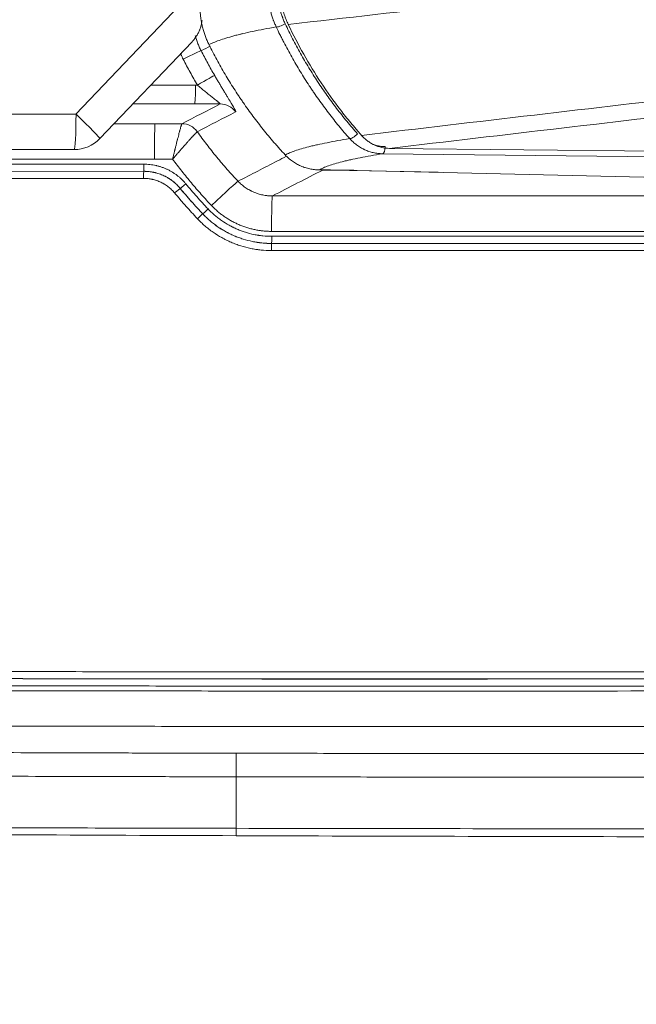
# Model space of a CAD drawing. Header units: millimetres. Extents: x 0 to 594, y 0 to 420.
# Tile 107 of 256: x 209 to 222, y 282 to 302. Entities that reach past the tile are written whole.
import ezdxf

# ---------------------------------------------------------------- set-up
doc = ezdxf.new("R2010")
doc.units = ezdxf.units.MM
doc.layers.add('1', color=7, linetype='Continuous', true_color=0xffffff)
doc.styles.add('Arial', font='txt')
doc.dimstyles.get("Standard").update_dxf_attribs({"dimtxt": 0.18, "dimasz": 0.18, "dimexe": 0.18, "dimexo": 0.0625, "dimgap": 0.09, "dimtad": 0, "dimtih": 1, "dimtoh": 1, "dimdec": 4, "dimzin": 0, "dimdsep": 46, "dimtxsty": 'Standard', "dimcen": 0.09, "dimadec": 0, "dimazin": 0, "dimtfac": 1, "dimtdec": 4, "dimtofl": 0, "dimtmove": 0, "dimatfit": 3, "dimfxl": 0, "dimtolj": 1, "dimtzin": 0, "dimarcsym": 0})

# ---------------------------------------------------------------- blocks, each defined once
blk = doc.blocks.new('_U5')
at = {"layer": '1', "color": 18, "lineweight": 18}
for p, q in [((170.922, 289.963), (170.922, 380.625)), ((338.75, 348.618), (338.75, 380.625)), ((170.922, 378.625), (248.753, 378.625)), ((338.75, 378.625), (260.919, 378.625))]:
    blk.add_line(p, q, dxfattribs=at)
at = {"layer": '1', "color": 18}
for points in [[(170.922, 378.625), (174.422, 379.563), (174.422, 377.687)], [(338.75, 378.625), (335.25, 377.687), (335.25, 379.563)]]:
    blk.add_solid(points, dxfattribs=at)
at = {"layer": '1', "color": 18, "linetype": 'Continuous', "lineweight": 13, "insert": (250.438, 375.989), "char_height": 3.5, "attachment_point": 7, "line_spacing_factor": 1.047437, "style": 'Arial'}
blk.add_mtext('\\fArial|b0|i0;\\W1.0000;3.36', dxfattribs=at)
blk = doc.blocks.new('_U9')
at = {"layer": '1', "color": 18, "lineweight": 18}
for p, q in [((135.924, 328.686), (181.306, 328.686)), ((179.306, 328.686), (179.306, 250.838)), ((170.922, 289.963), (181.306, 289.963)), ((179.306, 250.838), (184.306, 250.838))]:
    blk.add_line(p, q, dxfattribs=at)
at = {"layer": '1', "color": 18}
for points in [[(179.306, 328.686), (180.244, 325.186), (178.368, 325.186)], [(179.306, 289.963), (178.368, 293.463), (180.244, 293.463)]]:
    blk.add_solid(points, dxfattribs=at)
at = {"layer": '1', "color": 18, "linetype": 'Continuous', "lineweight": 13, "char_height": 3.5, "attachment_point": 7, "line_spacing_factor": 1.047437, "style": 'Arial'}
for s, insert in [('\\fArial|b0|i0;\\W1.0000;0.8', (185.991, 248.203)), ('\\fArial|b0|i0;\\W1.0000;FWD LIFT POINTS', (185.991, 241.14))]:
    blk.add_mtext(s, dxfattribs=dict(at, insert=insert))

msp = doc.modelspace()

# ---------------------------------------------------------------- linework, layer by layer
at = {"layer": '1', "color": 155, "linetype": 'Continuous', "lineweight": 13}
for p, q in [((210.4, 300.48), (212.865, 303.071)), ((211.982, 301.096), (212.93, 301.096)), ((212.93, 301.096), (212.968, 301.096)), ((212.91, 300.696), (211.602, 300.696)), ((193.14, 300.48), (210.4, 300.48)), ((211.202, 300.276), (212.075, 300.276)), ((212.075, 300.276), (212.64, 300.277)), ((212.058, 299.527), (191.981, 299.511)), ((212.445, 299.527), (212.058, 299.527)), ((231.847, 299.466), (216.884, 299.643)), ((191.984, 299.406), (211.838, 299.421)), ((215.543, 299.301), (215.693, 299.3)), ((215.621, 299.297), (215.628, 299.3)), ((215.709, 299.297), (215.621, 299.297)), ((215.709, 299.297), (215.716, 299.3)), ((218.063, 299.249), (216.246, 299.29)), ((216.343, 299.29), (216.347, 299.29)), ((216.35, 299.29), (223.934, 299.11)), ((211.831, 299.12), (191.978, 299.105)), ((211.835, 299.271), (191.981, 299.256)), ((191.981, 299.255), (211.834, 299.27)), ((212.605, 298.909), (212.605, 298.908)), ((214.555, 298.749), (224.665, 298.749)), ((213.082, 298.37), (213.082, 298.37)), ((224.648, 297.999), (214.538, 297.999)), ((214.541, 297.894), (224.651, 297.894)), ((214.538, 297.743), (214.538, 297.744)), ((224.648, 297.744), (214.538, 297.744)), ((214.538, 297.743), (224.648, 297.743)), ((224.644, 297.593), (214.535, 297.593)), ((213.791, 286.454), (213.792, 286.953)), ((213.791, 285.363), (213.791, 286.454)), ((213.791, 285.363), (213.79, 285.206))]:
    msp.add_line(p, q, dxfattribs=at)
at = {"layer": '1', "color": 155, "linetype": 'Continuous', "lineweight": 18}
for p, q in [((210.904, 299.963), (212.856, 302.014)), ((213.453, 300.696), (212.91, 300.696)), ((210.903, 299.962), (210.904, 299.963)), ((210.361, 299.73), (193.101, 299.73)), ((217.032, 299.756), (222.918, 299.696)), ((215.542, 299.301), (215.692, 299.3)), ((215.542, 299.301), (215.543, 299.301)), ((215.692, 299.3), (215.693, 299.3)), ((216.347, 299.29), (223.931, 299.11)), ((216.347, 299.29), (216.35, 299.29))]:
    msp.add_line(p, q, dxfattribs=at)
msp.add_arc((210.361, 300.48), 0.75, 270, 316.4328, dxfattribs=at)
at = {"layer": '1', "color": 155, "linetype": 'Continuous', "lineweight": 13}
for centre, major_axis, ratio, start_param, end_param in [((214.769, 302.393), (0.136, 0.064), 0.173808, 3.301843, 5.06403), ((212.69, 301.643), (0.357, 0.181), 0.023706, 0.057268, 1.617486), ((212.989, 301.096), (0.345, 0.202), 0.026453, 0.057184, 1.615986), ((212.909, 301.096), (0, 0.4), 0.052336, 3.167809, 4.712389), ((213.453, 300.296), (-0.183, 0.356), 0.998362, 4.857022, 5.807957), ((210.361, 300.48), (0, 0.75), 0.052336, 3.141593, 4.712389), ((210.361, 300.48), (-0.543, 0.517), 0.036096, 3.141607, 4.674459), ((212.076, 299.527), (-0.001, 0.75), 0.023297, 0.026187, 1.570779), ((212.641, 299.877), (0.183, -0.356), 0.998363, 1.715321, 2.666167), ((216.299, 300.065), (0.112, 0.099), 0.263928, 3.280495, 5.001472), ((216.884, 299.793), (0.002, 0.15), 0.381116, 3.170037, 4.71642), ((211.835, 299.421), (0, 0.15), 0.023297, 3.176509, 4.712371), ((215.36, 299.262), (-1.35, -0.001), 0.026179, 3.996041, 4.450574), ((216.246, 299.44), (-0.003, -0.15), 0.656531, 0.034701, 0.198829), ((211.834, 299.12), (0, -0.15), 0.023297, 3.176509, 4.712371), ((212.489, 298.812), (-0.116, -0.096), 0.014861, 3.176503, 4.730333), ((212.721, 299.005), (0.116, 0.096), 0.014861, 3.176503, 4.730334), ((213.285, 298.546), (-0.545, -0.515), 0.016015, 3.196549, 4.729312), ((214.555, 297.999), (0, -0.75), 0.023297, 3.167773, 4.712389), ((213.191, 298.474), (0.109, 0.103), 0.016015, 3.176504, 4.729312), ((212.973, 298.267), (-0.109, -0.103), 0.016015, 3.176504, 4.729312), ((214.538, 297.894), (0, 0.15), 0.023297, 3.176509, 4.712389), ((214.538, 297.593), (0, -0.15), 0.023297, 3.176509, 4.712389)]:
    msp.add_ellipse(centre, major_axis=major_axis, ratio=ratio, start_param=start_param, end_param=end_param, dxfattribs=at)
at = {"layer": '1', "color": 155, "linetype": 'Continuous', "lineweight": 18}
for centre, major_axis, ratio, start_param, end_param in [((212.641, 299.877), (-0.265, 0.3), 0.99838, 4.609851, 5.560426), ((215.269, 299.258), (1.65, -0.002), 0.026303, 0.856125, 1.310658)]:
    msp.add_ellipse(centre, major_axis=major_axis, ratio=ratio, start_param=start_param, end_param=end_param, dxfattribs=at)
for points, knots in [([(214.725, 303.052), (214.728, 303.012), (214.733, 302.933), (214.75, 302.815), (214.775, 302.701), (214.806, 302.589), (214.844, 302.482), (214.875, 302.413), (214.891, 302.379)], [0, 0, 0, 0, 0.171057, 0.340351, 0.507887, 0.67367, 0.837706, 1, 1, 1, 1]), ([(213.028, 302.664), (213.029, 302.633), (213.031, 302.602), (213.036, 302.555), (213.038, 302.54), (213.041, 302.517), (213.042, 302.509), (213.044, 302.494), (213.045, 302.486), (213.051, 302.448), (213.062, 302.387), (213.083, 302.297), (213.108, 302.208), (213.138, 302.121), (213.173, 302.036), (213.199, 301.98), (213.213, 301.952)], [0, 0, 0, 0, 0.125, 0.125, 0.1875, 0.1875, 0.21875, 0.21875, 0.25, 0.25, 0.375, 0.5, 0.625, 0.75, 0.875, 1, 1, 1, 1]), ([(213.066, 302.462), (213.063, 302.436), (213.059, 302.411), (213.048, 302.36), (213.041, 302.335), (213.029, 302.298), (213.025, 302.286), (213.018, 302.268), (213.016, 302.262), (213.011, 302.25), (213.008, 302.244), (212.996, 302.215), (212.984, 302.193), (212.96, 302.149), (212.946, 302.128), (212.918, 302.087), (212.903, 302.068), (212.879, 302.039), (212.87, 302.03), (212.86, 302.019), (212.858, 302.017), (212.856, 302.014)], [0, 0, 0, 0, 0.14665, 0.14665, 0.298482, 0.298482, 0.374397, 0.374397, 0.412355, 0.412355, 0.450313, 0.450313, 0.602145, 0.602145, 0.753976, 0.753976, 0.905808, 0.905808, 0.981723, 0.981723, 1, 1, 1, 1]), ([(214.891, 302.379), (215.094, 301.95), (215.327, 301.536), (215.716, 300.947), (215.92, 300.66), (216.175, 300.341), (216.306, 300.185), (216.364, 300.118), (216.402, 300.075), (216.421, 300.053), (216.44, 300.031)], [0, 0, 0, 0, 0.5, 0.5, 0.75, 0.875, 0.9375, 0.96875, 0.96875, 1, 1, 1, 1]), ([(213.213, 301.952), (213.266, 301.845), (213.376, 301.634), (213.552, 301.324), (213.676, 301.122), (213.772, 300.972), (213.821, 300.897), (213.871, 300.824), (213.896, 300.787), (213.904, 300.774), (213.921, 300.75), (213.929, 300.738), (214.005, 300.628), (214.143, 300.435), (214.36, 300.154), (214.512, 299.972), (214.608, 299.86), (214.628, 299.838), (214.667, 299.794), (214.725, 299.727), (214.785, 299.662), (214.825, 299.618)], [0, 0, 0, 0, 0.125, 0.25, 0.375, 0.375, 0.4375, 0.46875, 0.46875, 0.484375, 0.484375, 0.5, 0.5, 0.625, 0.75, 0.875, 0.875, 0.90625, 0.90625, 0.9375, 1, 1, 1, 1]), ([(216.44, 300.031), (216.46, 300.01), (216.499, 299.969), (216.565, 299.915), (216.635, 299.867), (216.734, 299.816), (216.866, 299.768), (216.976, 299.76), (217.032, 299.756)], [0, 0, 0, 0, 0.123579, 0.248352, 0.374327, 0.501514, 0.744131, 1, 1, 1, 1]), ([(214.825, 299.618), (214.849, 299.593), (214.873, 299.57), (214.902, 299.544), (214.905, 299.542), (214.912, 299.536), (214.915, 299.533), (214.925, 299.525), (214.931, 299.52), (214.951, 299.504), (214.965, 299.494), (215.006, 299.465), (215.062, 299.429), (215.122, 299.398), (215.168, 299.378), (215.184, 299.372), (215.204, 299.364), (215.208, 299.363), (215.216, 299.36), (215.227, 299.356), (215.239, 299.351), (215.279, 299.339), (215.312, 299.33), (215.377, 299.316), (215.41, 299.311), (215.476, 299.303), (215.509, 299.301), (215.543, 299.301)], [0, 0, 0, 0, 0.125, 0.125, 0.140625, 0.140625, 0.15625, 0.15625, 0.1875, 0.1875, 0.25, 0.25, 0.375, 0.5, 0.5, 0.5625, 0.5625, 0.578125, 0.578125, 0.59375, 0.625, 0.625, 0.75, 0.75, 0.875, 0.875, 1, 1, 1, 1]), ([(250.498, 285.174), (248.996, 285.175), (245.975, 285.177), (241.505, 285.178), (237.16, 285.177), (233.028, 285.176), (229.111, 285.177), (225.407, 285.18), (221.482, 285.186), (217.248, 285.196), (212.609, 285.21), (207.902, 285.231), (201.98, 285.266), (194.8, 285.325), (186.317, 285.428), (179.206, 285.549), (173.534, 285.67), (170.703, 285.741), (169.26, 285.784), (169.206, 285.786)], [0, 0, 0, 0, 0.055379, 0.111428, 0.164859, 0.215653, 0.263811, 0.309347, 0.35228, 0.408559, 0.465526, 0.523405, 0.582188, 0.683998, 0.788349, 0.895316, 0.946648, 0.997979, 1, 1, 1, 1])]:
    msp.add_open_spline(points, degree=3, knots=knots, dxfattribs=at)
at = {"layer": '1', "color": 155, "linetype": 'Continuous', "lineweight": 13}
for points, knots in [([(222.254, 303.219), (221.027, 303.079), (219.799, 302.939), (217.345, 302.659), (216.118, 302.519), (214.891, 302.379)], [0, 0, 0, 0, 0.5, 0.5, 1, 1, 1, 1]), ([(214.637, 302.326), (214.624, 302.354), (214.611, 302.381), (214.594, 302.423), (214.588, 302.438), (214.58, 302.459), (214.577, 302.466), (214.572, 302.48), (214.57, 302.488), (214.557, 302.523), (214.538, 302.581), (214.514, 302.669), (214.494, 302.757), (214.479, 302.847), (214.472, 302.908), (214.466, 302.968), (214.464, 302.999), (214.463, 303.03)], [0, 0, 0, 0, 0.125, 0.125, 0.1875, 0.1875, 0.21875, 0.21875, 0.25, 0.25, 0.375, 0.5, 0.625, 0.75, 0.875, 0.875, 1, 1, 1, 1]), ([(214.668, 303.037), (214.669, 303.008), (214.673, 302.952), (214.683, 302.869), (214.696, 302.787), (214.714, 302.706), (214.736, 302.626), (214.755, 302.567), (214.767, 302.534), (214.772, 302.521), (214.775, 302.514), (214.782, 302.495), (214.787, 302.482), (214.803, 302.443), (214.814, 302.418), (214.826, 302.393)], [0, 0, 0, 0, 0.125, 0.25, 0.375, 0.5, 0.625, 0.75, 0.78125, 0.78125, 0.8125, 0.8125, 0.875, 0.875, 1, 1, 1, 1]), ([(214.637, 302.326), (214.546, 302.311), (214.373, 302.28), (214.136, 302.233), (213.994, 302.201), (213.918, 302.183), (213.91, 302.181), (213.893, 302.177), (213.885, 302.175), (213.861, 302.169), (213.813, 302.157), (213.767, 302.145), (213.678, 302.121), (213.623, 302.105), (213.52, 302.073), (213.472, 302.057), (213.385, 302.026), (213.345, 302.011), (213.273, 301.981), (213.241, 301.966), (213.213, 301.952)], [0, 0, 0, 0, 0.125, 0.25, 0.375, 0.375, 0.390625, 0.390625, 0.40625, 0.40625, 0.4375, 0.5, 0.5, 0.625, 0.625, 0.75, 0.75, 0.875, 0.875, 1, 1, 1, 1]), ([(216.191, 299.963), (216.114, 300.05), (215.961, 300.229), (215.742, 300.504), (215.603, 300.694), (215.5, 300.838), (215.45, 300.911), (215.4, 300.984), (215.367, 301.033), (215.351, 301.058), (215.269, 301.182), (215.143, 301.382), (214.963, 301.689), (214.85, 301.899), (214.782, 302.031), (214.768, 302.058), (214.741, 302.111), (214.701, 302.191), (214.662, 302.272), (214.637, 302.326)], [0, 0, 0, 0, 0.125, 0.25, 0.375, 0.375, 0.4375, 0.46875, 0.46875, 0.5, 0.5, 0.625, 0.75, 0.875, 0.875, 0.90625, 0.90625, 0.9375, 1, 1, 1, 1]), ([(212.921, 302.147), (212.927, 302.125), (212.943, 302.073), (212.971, 301.993), (212.994, 301.936), (213.019, 301.88), (213.032, 301.852), (213.046, 301.824)], [0, 0, 0, 0, 0.202949, 0.468633, 0.734316, 0.734316, 1, 1, 1, 1]), ([(212.67, 301.643), (212.652, 301.677), (212.636, 301.712), (212.617, 301.753), (212.614, 301.761), (212.611, 301.768)], [0, 0, 0, 0, 0.82602, 0.82602, 1, 1, 1, 1]), ([(213.334, 301.298), (213.348, 301.274), (213.362, 301.25), (213.389, 301.203), (213.403, 301.18), (213.43, 301.134), (213.444, 301.111), (213.471, 301.066), (213.484, 301.043), (213.504, 301.01), (213.514, 300.994), (213.524, 300.977), (213.529, 300.969), (213.531, 300.966), (213.534, 300.961), (213.536, 300.958), (213.55, 300.934), (213.563, 300.913), (213.588, 300.873), (213.6, 300.853), (213.623, 300.815), (213.634, 300.796), (213.656, 300.76), (213.666, 300.743), (213.678, 300.724), (213.679, 300.722), (213.681, 300.718), (213.685, 300.712), (213.689, 300.706), (213.696, 300.694), (213.7, 300.686), (213.713, 300.664), (213.722, 300.65), (213.736, 300.624), (213.743, 300.612), (213.75, 300.599), (213.751, 300.598), (213.752, 300.595), (213.753, 300.594), (213.755, 300.59), (213.756, 300.587), (213.76, 300.58), (213.763, 300.575), (213.769, 300.563), (213.772, 300.555), (213.777, 300.543), (213.779, 300.538), (213.78, 300.534), (213.78, 300.533), (213.78, 300.532), (213.78, 300.531), (213.78, 300.531), (213.779, 300.529), (213.779, 300.529), (213.778, 300.528)], [0, 0, 0, 0, 0.0625, 0.0625, 0.125, 0.125, 0.1875, 0.1875, 0.25, 0.25, 0.28125, 0.296875, 0.296875, 0.304688, 0.304688, 0.3125, 0.3125, 0.375, 0.375, 0.4375, 0.4375, 0.5, 0.5, 0.5625, 0.5625, 0.570313, 0.570313, 0.578125, 0.59375, 0.59375, 0.625, 0.625, 0.6875, 0.6875, 0.75, 0.75, 0.757813, 0.757813, 0.765625, 0.765625, 0.78125, 0.78125, 0.8125, 0.8125, 0.875, 0.875, 0.9375, 0.9375, 0.953125, 0.960938, 0.960938, 0.96875, 0.96875, 1, 1, 1, 1]), ([(213.453, 300.696), (213.453, 300.696), (213.453, 300.696), (213.453, 300.697), (213.453, 300.697), (213.453, 300.697), (213.453, 300.698), (213.452, 300.699), (213.45, 300.701), (213.449, 300.702), (213.448, 300.704), (213.447, 300.704), (213.447, 300.705), (213.444, 300.707), (213.442, 300.709), (213.437, 300.714), (213.434, 300.716), (213.428, 300.721), (213.424, 300.725), (213.42, 300.729), (213.418, 300.73), (213.417, 300.731), (213.414, 300.733), (213.412, 300.735), (213.406, 300.74), (213.402, 300.743), (213.393, 300.75), (213.389, 300.754), (213.38, 300.761), (213.375, 300.765), (213.36, 300.776), (213.35, 300.785), (213.336, 300.795), (213.334, 300.797), (213.328, 300.802), (213.325, 300.804), (213.317, 300.81), (213.312, 300.815), (213.295, 300.828), (213.283, 300.837), (213.26, 300.856), (213.248, 300.866), (213.224, 300.885), (213.211, 300.895), (213.193, 300.91), (213.186, 300.915), (213.177, 300.922), (213.174, 300.925), (213.167, 300.93), (213.164, 300.933), (213.148, 300.945), (213.136, 300.956), (213.11, 300.977), (213.097, 300.987), (213.072, 301.008), (213.046, 301.03), (213.02, 301.052), (212.994, 301.074), (212.981, 301.085), (212.968, 301.096)], [0, 0, 0, 0, 0.015625, 0.023437, 0.023437, 0.03125, 0.03125, 0.0625, 0.0625, 0.078125, 0.085937, 0.085937, 0.09375, 0.09375, 0.125, 0.125, 0.15625, 0.15625, 0.1875, 0.195312, 0.195312, 0.203125, 0.203125, 0.21875, 0.21875, 0.25, 0.25, 0.28125, 0.28125, 0.3125, 0.3125, 0.375, 0.375, 0.390625, 0.390625, 0.40625, 0.40625, 0.4375, 0.4375, 0.5, 0.5, 0.5625, 0.5625, 0.625, 0.625, 0.65625, 0.65625, 0.671875, 0.671875, 0.6875, 0.6875, 0.75, 0.75, 0.8125, 0.8125, 0.875, 0.9375, 0.9375, 1, 1, 1, 1]), ([(212.64, 300.277), (212.639, 300.276), (212.638, 300.274), (212.635, 300.267), (212.634, 300.263), (212.63, 300.252), (212.628, 300.245), (212.625, 300.236), (212.625, 300.235), (212.624, 300.233), (212.624, 300.232), (212.623, 300.229), (212.621, 300.222), (212.619, 300.215), (212.615, 300.2), (212.608, 300.178), (212.601, 300.152), (212.596, 300.135), (212.595, 300.131), (212.594, 300.126), (212.593, 300.124), (212.592, 300.12), (212.59, 300.111), (212.587, 300.101), (212.581, 300.078), (212.577, 300.061), (212.568, 300.027), (212.563, 300.008), (212.556, 299.98), (212.553, 299.971), (212.55, 299.958), (212.55, 299.956), (212.549, 299.951), (212.547, 299.944), (212.545, 299.936), (212.538, 299.911), (212.533, 299.89), (212.523, 299.848), (212.517, 299.827), (212.507, 299.783), (212.501, 299.76), (212.494, 299.732), (212.493, 299.726), (212.49, 299.714), (212.486, 299.697), (212.482, 299.68), (212.473, 299.645), (212.468, 299.622), (212.459, 299.586), (212.457, 299.574), (212.452, 299.557), (212.45, 299.548), (212.448, 299.537), (212.447, 299.532), (212.446, 299.53), (212.446, 299.529), (212.446, 299.528), (212.446, 299.528), (212.446, 299.527), (212.445, 299.527)], [0, 0, 0, 0, 0.0625, 0.0625, 0.125, 0.125, 0.1875, 0.1875, 0.195312, 0.195312, 0.203125, 0.203125, 0.21875, 0.25, 0.25, 0.3125, 0.375, 0.375, 0.390625, 0.390625, 0.398437, 0.398437, 0.40625, 0.4375, 0.4375, 0.5, 0.5, 0.5625, 0.5625, 0.59375, 0.59375, 0.601562, 0.601562, 0.609375, 0.625, 0.625, 0.6875, 0.6875, 0.75, 0.75, 0.8125, 0.8125, 0.828125, 0.828125, 0.84375, 0.875, 0.875, 0.9375, 0.9375, 0.96875, 0.96875, 0.984375, 0.992187, 0.996094, 0.998047, 0.998047, 0.999023, 0.999023, 1, 1, 1, 1]), ([(212.445, 299.527), (212.446, 299.527), (212.446, 299.528), (212.446, 299.528), (212.447, 299.528), (212.447, 299.529), (212.449, 299.531), (212.452, 299.535), (212.459, 299.543), (212.465, 299.55), (212.477, 299.564), (212.485, 299.573), (212.508, 299.601), (212.524, 299.619), (212.547, 299.647), (212.559, 299.66), (212.571, 299.674), (212.578, 299.683), (212.582, 299.687), (212.602, 299.709), (212.617, 299.727), (212.647, 299.761), (212.661, 299.778), (212.69, 299.811), (212.704, 299.827), (212.721, 299.846), (212.727, 299.852), (212.732, 299.858), (212.735, 299.862), (212.737, 299.863), (212.745, 299.873), (212.752, 299.88), (212.771, 299.902), (212.784, 299.916), (212.808, 299.943), (212.819, 299.956), (212.836, 299.974), (212.843, 299.981), (212.851, 299.99), (212.853, 299.993), (212.857, 299.997), (212.86, 300), (212.872, 300.013), (212.891, 300.033), (212.906, 300.05), (212.917, 300.062), (212.923, 300.067), (212.927, 300.072), (212.93, 300.075), (212.931, 300.076), (212.932, 300.077), (212.933, 300.078), (212.939, 300.085), (212.944, 300.09), (212.953, 300.098), (212.957, 300.102), (212.962, 300.107), (212.964, 300.108), (212.965, 300.109)], [0, 0, 0, 0, 0.000977, 0.000977, 0.001953, 0.001953, 0.003906, 0.007813, 0.015625, 0.03125, 0.03125, 0.0625, 0.0625, 0.125, 0.125, 0.15625, 0.171875, 0.171875, 0.1875, 0.1875, 0.25, 0.25, 0.3125, 0.3125, 0.375, 0.375, 0.390625, 0.398438, 0.398438, 0.40625, 0.40625, 0.4375, 0.4375, 0.5, 0.5, 0.5625, 0.5625, 0.59375, 0.601563, 0.609375, 0.609375, 0.625, 0.625, 0.6875, 0.75, 0.75, 0.78125, 0.796875, 0.796875, 0.804688, 0.804688, 0.8125, 0.8125, 0.875, 0.875, 0.9375, 0.9375, 1, 1, 1, 1]), ([(214.825, 299.618), (214.853, 299.632), (214.885, 299.647), (214.954, 299.675), (214.992, 299.689), (215.075, 299.718), (215.121, 299.733), (215.219, 299.761), (215.271, 299.776), (215.356, 299.798), (215.385, 299.805), (215.43, 299.816), (215.446, 299.819), (215.477, 299.826), (215.493, 299.83), (215.573, 299.848), (215.641, 299.862), (215.785, 299.891), (215.861, 299.906), (216.02, 299.934), (216.104, 299.948), (216.191, 299.963)], [0, 0, 0, 0, 0.125, 0.125, 0.25, 0.25, 0.375, 0.375, 0.5, 0.5, 0.5625, 0.5625, 0.59375, 0.59375, 0.625, 0.625, 0.75, 0.75, 0.875, 0.875, 1, 1, 1, 1]), ([(216.884, 299.643), (216.867, 299.643), (216.851, 299.644), (216.827, 299.645), (216.818, 299.646), (216.802, 299.647), (216.794, 299.648), (216.754, 299.653), (216.722, 299.658), (216.659, 299.673), (216.628, 299.681), (216.567, 299.702), (216.536, 299.714), (216.503, 299.73), (216.499, 299.732), (216.491, 299.735), (216.48, 299.741), (216.469, 299.746), (216.448, 299.758), (216.433, 299.766), (216.391, 299.791), (216.364, 299.809), (216.311, 299.848), (216.286, 299.869), (216.237, 299.914), (216.214, 299.937), (216.191, 299.963)], [0, 0, 0, 0, 0.0625, 0.0625, 0.09375, 0.09375, 0.125, 0.125, 0.25, 0.25, 0.375, 0.375, 0.5, 0.5, 0.515625, 0.515625, 0.53125, 0.5625, 0.5625, 0.625, 0.625, 0.75, 0.75, 0.875, 0.875, 1, 1, 1, 1]), ([(216.667, 299.846), (216.678, 299.842), (216.688, 299.838), (216.725, 299.826), (216.751, 299.818), (216.804, 299.806), (216.831, 299.801), (216.865, 299.797), (216.872, 299.797), (216.886, 299.795), (216.893, 299.795), (216.913, 299.793), (216.927, 299.793), (216.941, 299.793)], [0, 0, 0, 0, 0.121844, 0.121844, 0.414563, 0.414563, 0.707281, 0.707281, 0.780461, 0.780461, 0.853641, 0.853641, 1, 1, 1, 1]), ([(216.884, 299.643), (216.797, 299.629), (216.633, 299.6), (216.483, 299.572), (216.342, 299.544), (216.275, 299.53), (216.196, 299.512), (216.18, 299.508), (216.15, 299.501), (216.135, 299.498), (216.09, 299.487), (216.061, 299.48), (215.978, 299.458), (215.926, 299.444), (215.83, 299.416), (215.786, 299.401), (215.705, 299.373), (215.667, 299.358), (215.6, 299.33), (215.57, 299.315), (215.543, 299.301)], [0, 0, 0, 0, 0.125, 0.25, 0.25, 0.375, 0.375, 0.40625, 0.40625, 0.4375, 0.4375, 0.5, 0.5, 0.625, 0.625, 0.75, 0.75, 0.875, 0.875, 1, 1, 1, 1]), ([(211.838, 299.421), (211.859, 299.421), (211.902, 299.42), (211.965, 299.415), (212.027, 299.406), (212.069, 299.398), (212.095, 299.393), (212.1, 299.391), (212.11, 299.389), (212.126, 299.385), (212.141, 299.381), (212.172, 299.372), (212.212, 299.36), (212.271, 299.338), (212.328, 299.313), (212.384, 299.284), (212.421, 299.263), (212.443, 299.249), (212.448, 299.247), (212.457, 299.241), (212.461, 299.238), (212.475, 299.229), (212.484, 299.224), (212.51, 299.206), (212.544, 299.181), (212.592, 299.141), (212.639, 299.098), (212.683, 299.053), (212.711, 299.021), (212.724, 299.005)], [0, 0, 0, 0, 0.0625, 0.125, 0.1875, 0.25, 0.25, 0.265625, 0.265625, 0.28125, 0.3125, 0.3125, 0.375, 0.4375, 0.5, 0.5625, 0.625, 0.625, 0.640625, 0.640625, 0.65625, 0.65625, 0.6875, 0.6875, 0.75, 0.8125, 0.875, 0.9375, 1, 1, 1, 1]), ([(215.621, 299.297), (215.604, 299.297), (215.588, 299.298), (215.567, 299.299), (215.562, 299.299), (215.554, 299.3), (215.55, 299.3), (215.546, 299.301)], [0, 0, 0, 0, 0.667, 0.667, 0.83375, 0.83375, 1, 1, 1, 1]), ([(212.486, 298.812), (212.466, 298.837), (212.445, 298.859), (212.4, 298.903), (212.377, 298.923), (212.328, 298.961), (212.302, 298.979), (212.272, 298.997), (212.269, 298.999), (212.262, 299.003), (212.252, 299.009), (212.242, 299.015), (212.221, 299.026), (212.207, 299.033), (212.165, 299.053), (212.136, 299.064), (212.078, 299.084), (212.048, 299.093), (212.013, 299.101), (212.01, 299.101), (212.002, 299.103), (211.998, 299.104), (211.986, 299.106), (211.979, 299.107), (211.956, 299.111), (211.94, 299.113), (211.894, 299.119), (211.862, 299.12), (211.831, 299.12)], [0, 0, 0, 0, 0.125, 0.125, 0.25, 0.25, 0.375, 0.375, 0.390625, 0.390625, 0.40625, 0.4375, 0.4375, 0.5, 0.5, 0.625, 0.625, 0.75, 0.75, 0.765625, 0.765625, 0.78125, 0.78125, 0.8125, 0.8125, 0.875, 0.875, 1, 1, 1, 1]), ([(211.834, 299.27), (211.834, 299.27), (211.834, 299.271), (211.835, 299.271), (211.835, 299.271), (211.835, 299.271)], [0, 0, 0, 0, 0.415529, 0.415529, 1, 1, 1, 1]), ([(211.834, 299.27), (211.871, 299.27), (211.908, 299.268), (211.963, 299.262), (211.981, 299.26), (212.008, 299.255), (212.017, 299.254), (212.031, 299.251), (212.035, 299.25), (212.044, 299.248), (212.049, 299.247), (212.089, 299.238), (212.125, 299.228), (212.194, 299.204), (212.227, 299.191), (212.277, 299.167), (212.293, 299.159), (212.317, 299.146), (212.329, 299.139), (212.341, 299.132), (212.349, 299.128), (212.353, 299.125), (212.389, 299.104), (212.419, 299.083), (212.476, 299.038), (212.504, 299.014), (212.556, 298.963), (212.581, 298.937), (212.605, 298.908)], [0, 0, 0, 0, 0.125, 0.125, 0.1875, 0.1875, 0.21875, 0.21875, 0.234375, 0.234375, 0.25, 0.25, 0.375, 0.375, 0.5, 0.5, 0.5625, 0.5625, 0.59375, 0.609375, 0.609375, 0.625, 0.625, 0.75, 0.75, 0.875, 0.875, 1, 1, 1, 1]), ([(212.605, 298.909), (212.582, 298.938), (212.557, 298.964), (212.504, 299.015), (212.477, 299.039), (212.434, 299.073), (212.419, 299.084), (212.396, 299.099), (212.388, 299.105), (212.377, 299.112), (212.373, 299.115), (212.365, 299.119), (212.361, 299.122), (212.326, 299.144), (212.294, 299.161), (212.228, 299.192), (212.194, 299.206), (212.142, 299.223), (212.125, 299.229), (212.098, 299.236), (212.085, 299.24), (212.072, 299.243), (212.063, 299.245), (212.058, 299.246), (212.018, 299.255), (211.981, 299.261), (211.908, 299.269), (211.872, 299.271), (211.835, 299.271)], [0, 0, 0, 0, 0.125, 0.125, 0.25, 0.25, 0.3125, 0.3125, 0.34375, 0.34375, 0.359375, 0.359375, 0.375, 0.375, 0.5, 0.5, 0.625, 0.625, 0.6875, 0.6875, 0.71875, 0.734375, 0.734375, 0.75, 0.75, 0.875, 0.875, 1, 1, 1, 1]), ([(213.082, 298.37), (213.072, 298.381), (213.062, 298.392), (213.041, 298.414), (213.011, 298.447), (212.939, 298.524), (212.879, 298.591), (212.76, 298.726), (212.682, 298.817), (212.605, 298.909)], [0, 0, 0, 0, 0.0625, 0.0625, 0.125, 0.25, 0.5, 0.5, 1, 1, 1, 1]), ([(212.605, 298.908), (212.643, 298.862), (212.701, 298.793), (212.76, 298.725), (212.799, 298.68), (212.819, 298.657), (212.879, 298.59), (212.939, 298.523), (213.01, 298.446), (213.041, 298.413), (213.061, 298.392), (213.071, 298.381), (213.082, 298.37)], [0, 0, 0, 0, 0.25, 0.375, 0.375, 0.5, 0.5, 0.75, 0.875, 0.9375, 0.9375, 1, 1, 1, 1]), ([(212.724, 299.005), (212.8, 298.914), (212.877, 298.824), (213.034, 298.647), (213.113, 298.559), (213.195, 298.474)], [0, 0, 0, 0, 0.5, 0.5, 1, 1, 1, 1]), ([(213.829, 299.061), (213.852, 299.036), (213.877, 299.013), (213.928, 298.969), (213.954, 298.948), (214.01, 298.91), (214.038, 298.892), (214.075, 298.871), (214.083, 298.867), (214.094, 298.861), (214.098, 298.859), (214.105, 298.855), (214.125, 298.846), (214.144, 298.837), (214.19, 298.817), (214.254, 298.793), (214.319, 298.776), (214.369, 298.766), (214.385, 298.763), (214.406, 298.76), (214.41, 298.759), (214.419, 298.758), (214.423, 298.757), (214.436, 298.756), (214.444, 298.755), (214.487, 298.751), (214.521, 298.749), (214.555, 298.749)], [0, 0, 0, 0, 0.125, 0.125, 0.25, 0.25, 0.375, 0.375, 0.40625, 0.40625, 0.421875, 0.421875, 0.4375, 0.5, 0.5, 0.625, 0.75, 0.75, 0.8125, 0.8125, 0.828125, 0.828125, 0.84375, 0.84375, 0.875, 0.875, 1, 1, 1, 1]), ([(212.969, 298.267), (212.886, 298.355), (212.804, 298.445), (212.703, 298.558), (212.683, 298.581), (212.643, 298.627), (212.583, 298.696), (212.525, 298.766), (212.486, 298.812)], [0, 0, 0, 0, 0.5, 0.5, 0.625, 0.625, 0.75, 1, 1, 1, 1]), ([(213.195, 298.474), (213.216, 298.451), (213.239, 298.428), (213.284, 298.385), (213.331, 298.343), (213.403, 298.283), (213.453, 298.246), (213.53, 298.193), (213.583, 298.159), (213.652, 298.121), (213.666, 298.113), (213.687, 298.102), (213.694, 298.099), (213.708, 298.092), (213.743, 298.074), (213.779, 298.058), (213.837, 298.033), (213.866, 298.021), (213.924, 297.999), (213.954, 297.989), (214.043, 297.961), (214.104, 297.945), (214.196, 297.926), (214.227, 297.921), (214.266, 297.914), (214.274, 297.913), (214.289, 297.911), (214.297, 297.91), (214.321, 297.907), (214.336, 297.905), (214.415, 297.897), (214.478, 297.894), (214.541, 297.894)], [0, 0, 0, 0, 0.0625, 0.0625, 0.125, 0.1875, 0.25, 0.25, 0.375, 0.375, 0.40625, 0.40625, 0.421875, 0.421875, 0.4375, 0.5, 0.5, 0.5625, 0.5625, 0.625, 0.625, 0.75, 0.75, 0.8125, 0.8125, 0.828125, 0.828125, 0.84375, 0.84375, 0.875, 0.875, 1, 1, 1, 1]), ([(214.538, 297.999), (214.508, 297.999), (214.448, 298.001), (214.389, 298.005), (214.345, 298.01), (214.33, 298.011), (214.308, 298.014), (214.3, 298.015), (214.285, 298.017), (214.248, 298.023), (214.183, 298.035), (214.096, 298.055), (214.012, 298.079), (213.928, 298.108), (213.846, 298.141), (213.792, 298.166), (213.759, 298.182), (213.752, 298.186), (213.739, 298.192), (213.732, 298.196), (213.712, 298.206), (213.699, 298.213), (213.66, 298.235), (213.609, 298.265), (213.535, 298.314), (213.464, 298.366), (213.396, 298.422), (213.33, 298.482), (213.288, 298.524), (213.268, 298.546)], [0, 0, 0, 0, 0.0625, 0.125, 0.125, 0.15625, 0.15625, 0.171875, 0.171875, 0.1875, 0.25, 0.3125, 0.375, 0.4375, 0.5, 0.5625, 0.5625, 0.578125, 0.578125, 0.59375, 0.59375, 0.625, 0.625, 0.6875, 0.75, 0.8125, 0.875, 0.9375, 1, 1, 1, 1]), ([(214.535, 297.593), (214.461, 297.593), (214.388, 297.597), (214.296, 297.606), (214.278, 297.608), (214.251, 297.612), (214.242, 297.613), (214.223, 297.615), (214.178, 297.622), (214.133, 297.63), (214.026, 297.653), (213.955, 297.671), (213.852, 297.704), (213.817, 297.715), (213.749, 297.741), (213.715, 297.754), (213.649, 297.783), (213.615, 297.798), (213.574, 297.819), (213.566, 297.823), (213.554, 297.829), (213.55, 297.831), (213.541, 297.835), (213.521, 297.846), (213.501, 297.857), (213.421, 297.901), (213.359, 297.94), (213.27, 298.002), (213.212, 298.046), (213.127, 298.115), (213.073, 298.164), (213.02, 298.214), (212.995, 298.24), (212.969, 298.267)], [0, 0, 0, 0, 0.125, 0.125, 0.15625, 0.15625, 0.171875, 0.171875, 0.1875, 0.25, 0.25, 0.375, 0.375, 0.4375, 0.4375, 0.5, 0.5, 0.5625, 0.5625, 0.578125, 0.578125, 0.585937, 0.585937, 0.59375, 0.625, 0.625, 0.75, 0.75, 0.8125, 0.875, 0.9375, 0.9375, 1, 1, 1, 1]), ([(213.082, 298.37), (213.082, 298.37), (213.082, 298.37), (213.082, 298.369), (213.082, 298.369), (213.083, 298.368), (213.084, 298.367), (213.087, 298.364), (213.092, 298.359), (213.102, 298.348), (213.123, 298.327), (213.141, 298.309), (213.178, 298.274), (213.229, 298.228), (213.307, 298.164), (213.361, 298.124), (213.417, 298.085), (213.445, 298.067), (213.502, 298.031), (213.546, 298.005), (213.595, 297.978), (213.614, 297.968), (213.621, 297.964), (213.625, 297.963), (213.637, 297.957), (213.675, 297.938), (213.714, 297.92), (213.776, 297.893), (213.807, 297.88), (213.871, 297.857), (213.903, 297.846), (213.999, 297.815), (214.065, 297.798), (214.164, 297.778), (214.198, 297.772), (214.24, 297.765), (214.248, 297.764), (214.265, 297.761), (214.274, 297.76), (214.299, 297.757), (214.35, 297.751), (214.418, 297.746), (214.478, 297.744), (214.508, 297.743), (214.523, 297.743), (214.53, 297.743), (214.534, 297.743), (214.536, 297.743), (214.537, 297.743), (214.537, 297.743), (214.538, 297.743), (214.538, 297.743), (214.538, 297.743)], [0, 0, 0, 0, 0.000244, 0.000244, 0.000488, 0.000977, 0.001953, 0.003906, 0.007813, 0.015625, 0.03125, 0.0625, 0.0625, 0.125, 0.1875, 0.25, 0.25, 0.3125, 0.3125, 0.375, 0.40625, 0.414063, 0.414063, 0.421875, 0.421875, 0.4375, 0.5, 0.5, 0.5625, 0.5625, 0.625, 0.625, 0.75, 0.75, 0.8125, 0.8125, 0.828125, 0.828125, 0.84375, 0.84375, 0.875, 0.9375, 0.96875, 0.984375, 0.992188, 0.996094, 0.998047, 0.999023, 0.999512, 0.999756, 0.999756, 1, 1, 1, 1]), ([(214.538, 297.744), (214.537, 297.744), (214.536, 297.744), (214.534, 297.744), (214.53, 297.744), (214.523, 297.744), (214.508, 297.744), (214.478, 297.745), (214.418, 297.747), (214.35, 297.752), (214.299, 297.758), (214.274, 297.761), (214.265, 297.763), (214.249, 297.765), (214.206, 297.771), (214.164, 297.779), (214.065, 297.799), (213.999, 297.816), (213.903, 297.847), (213.871, 297.858), (213.808, 297.881), (213.776, 297.894), (213.714, 297.921), (213.683, 297.935), (213.645, 297.954), (213.637, 297.958), (213.622, 297.965), (213.614, 297.969), (213.592, 297.981), (213.547, 298.006), (213.503, 298.032), (213.445, 298.068), (213.417, 298.086), (213.362, 298.125), (213.308, 298.165), (213.229, 298.229), (213.179, 298.275), (213.142, 298.31), (213.13, 298.322), (213.112, 298.34), (213.103, 298.349), (213.093, 298.36), (213.088, 298.365), (213.085, 298.367), (213.084, 298.369), (213.083, 298.37), (213.082, 298.37)], [0, 0, 0, 0, 0.001953, 0.001953, 0.003906, 0.007812, 0.015625, 0.03125, 0.0625, 0.125, 0.15625, 0.15625, 0.171875, 0.171875, 0.1875, 0.25, 0.25, 0.375, 0.375, 0.4375, 0.4375, 0.5, 0.5, 0.5625, 0.5625, 0.578125, 0.578125, 0.59375, 0.59375, 0.625, 0.6875, 0.6875, 0.75, 0.75, 0.8125, 0.875, 0.9375, 0.9375, 0.96875, 0.96875, 0.984375, 0.992188, 0.996094, 0.998047, 0.998047, 1, 1, 1, 1]), ([(174.162, 289.089), (180.153, 288.951), (186.145, 288.854), (192.887, 288.781), (193.636, 288.773), (195.134, 288.759), (196.632, 288.746), (198.131, 288.734), (199.629, 288.724), (200.378, 288.719), (204.124, 288.696), (207.12, 288.685), (210.491, 288.679), (210.866, 288.678), (211.615, 288.677), (212.739, 288.676), (213.862, 288.675), (216.11, 288.674), (217.608, 288.674), (219.481, 288.675), (219.855, 288.675), (220.604, 288.675), (221.728, 288.676), (224.35, 288.678), (226.597, 288.681), (228.845, 288.684), (229.594, 288.685), (231.092, 288.687), (233.34, 288.691), (235.587, 288.696), (237.46, 288.699), (237.834, 288.7), (238.584, 288.701), (239.707, 288.703), (242.329, 288.707), (244.577, 288.71), (246.075, 288.712)], [0, 0, 0, 0, 0.25, 0.25, 0.28125, 0.28125, 0.3125, 0.34375, 0.34375, 0.375, 0.375, 0.5, 0.5, 0.515625, 0.515625, 0.53125, 0.5625, 0.5625, 0.625, 0.625, 0.640625, 0.640625, 0.65625, 0.6875, 0.75, 0.75, 0.78125, 0.78125, 0.8125, 0.875, 0.875, 0.890625, 0.890625, 0.90625, 0.9375, 1, 1, 1, 1]), ([(246.078, 288.562), (244.58, 288.56), (242.333, 288.557), (239.71, 288.553), (238.587, 288.551), (237.838, 288.55), (237.463, 288.549), (235.59, 288.546), (233.343, 288.541), (231.095, 288.538), (229.597, 288.535), (228.848, 288.534), (226.6, 288.531), (224.353, 288.528), (221.73, 288.526), (220.607, 288.525), (219.857, 288.525), (219.483, 288.525), (217.61, 288.524), (216.112, 288.524), (213.864, 288.525), (212.74, 288.526), (211.617, 288.527), (210.867, 288.528), (210.493, 288.529), (207.122, 288.535), (204.125, 288.547), (200.379, 288.569), (199.63, 288.574), (198.132, 288.584), (196.633, 288.596), (195.135, 288.609), (193.637, 288.624), (192.888, 288.631), (189.142, 288.672), (184.648, 288.732), (179.404, 288.827), (176.783, 288.881), (175.472, 288.91), (174.91, 288.922), (174.536, 288.931), (174.349, 288.935), (174.161, 288.939)], [0, 0, 0, 0, 0.0625, 0.09375, 0.109375, 0.109375, 0.125, 0.125, 0.1875, 0.21875, 0.21875, 0.25, 0.25, 0.3125, 0.34375, 0.359375, 0.359375, 0.375, 0.375, 0.4375, 0.4375, 0.46875, 0.484375, 0.484375, 0.5, 0.5, 0.625, 0.625, 0.65625, 0.65625, 0.6875, 0.71875, 0.71875, 0.75, 0.75, 0.875, 0.9375, 0.96875, 0.984375, 0.992188, 0.992188, 1, 1, 1, 1]), ([(174.161, 288.938), (174.208, 288.937), (174.255, 288.936), (174.349, 288.934), (174.489, 288.931), (174.817, 288.923), (175.472, 288.908), (176.783, 288.88), (179.405, 288.826), (184.648, 288.731), (189.142, 288.671), (192.888, 288.63), (193.637, 288.622), (195.135, 288.608), (196.634, 288.595), (198.132, 288.583), (199.63, 288.572), (200.38, 288.568), (204.125, 288.545), (207.122, 288.534), (210.493, 288.528), (210.868, 288.527), (211.617, 288.526), (212.741, 288.525), (213.865, 288.524), (216.112, 288.523), (217.611, 288.523), (219.484, 288.524), (219.858, 288.524), (220.607, 288.524), (221.731, 288.525), (224.353, 288.527), (226.601, 288.53), (228.848, 288.533), (229.598, 288.534), (231.096, 288.536), (233.344, 288.54), (235.591, 288.544), (237.464, 288.548), (237.839, 288.548), (238.588, 288.55), (239.712, 288.552), (242.334, 288.556), (244.581, 288.559), (246.08, 288.561)], [0, 0, 0, 0, 0.001953, 0.001953, 0.003906, 0.007812, 0.015625, 0.03125, 0.0625, 0.125, 0.25, 0.25, 0.28125, 0.28125, 0.3125, 0.34375, 0.34375, 0.375, 0.375, 0.5, 0.5, 0.515625, 0.515625, 0.53125, 0.5625, 0.5625, 0.625, 0.625, 0.640625, 0.640625, 0.65625, 0.6875, 0.75, 0.75, 0.78125, 0.78125, 0.8125, 0.875, 0.875, 0.890625, 0.890625, 0.90625, 0.9375, 1, 1, 1, 1]), ([(174.156, 288.683), (174.913, 288.666), (175.67, 288.649), (177.184, 288.617), (177.941, 288.601), (180.212, 288.556), (181.726, 288.529), (186.269, 288.454), (189.297, 288.414), (195.354, 288.348), (198.383, 288.324), (202.926, 288.297), (204.441, 288.29), (206.712, 288.282), (207.47, 288.28), (208.984, 288.276), (209.741, 288.274), (211.256, 288.272), (212.013, 288.271), (213.149, 288.27), (213.527, 288.269), (214.285, 288.269), (214.663, 288.269), (216.556, 288.268), (218.071, 288.268), (221.1, 288.269), (222.614, 288.27), (225.643, 288.273), (227.157, 288.275), (230.186, 288.28), (231.701, 288.282), (234.729, 288.288), (236.244, 288.291), (239.273, 288.296), (240.787, 288.299), (243.059, 288.302), (243.816, 288.303), (245.331, 288.305), (246.088, 288.306), (246.845, 288.306)], [0, 0, 0, 0, 0.03125, 0.03125, 0.0625, 0.0625, 0.125, 0.125, 0.25, 0.25, 0.375, 0.375, 0.4375, 0.4375, 0.46875, 0.46875, 0.5, 0.5, 0.53125, 0.53125, 0.546875, 0.546875, 0.5625, 0.5625, 0.625, 0.625, 0.6875, 0.6875, 0.75, 0.75, 0.8125, 0.8125, 0.875, 0.875, 0.9375, 0.9375, 0.96875, 0.96875, 1, 1, 1, 1]), ([(246.083, 288.411), (244.585, 288.409), (242.337, 288.406), (239.715, 288.402), (238.591, 288.4), (237.842, 288.399), (237.467, 288.398), (235.594, 288.394), (233.346, 288.39), (231.099, 288.386), (229.6, 288.384), (228.851, 288.383), (226.603, 288.38), (224.356, 288.377), (221.734, 288.375), (220.61, 288.374), (219.86, 288.374), (219.486, 288.374), (217.613, 288.373), (216.114, 288.373), (213.867, 288.374), (212.743, 288.375), (211.619, 288.376), (210.87, 288.377), (210.495, 288.378), (207.124, 288.384), (204.127, 288.395), (200.381, 288.418), (199.632, 288.423), (198.133, 288.433), (196.635, 288.445), (195.136, 288.458), (193.638, 288.472), (192.889, 288.48), (186.146, 288.553), (180.154, 288.65), (174.161, 288.788)], [0, 0, 0, 0, 0.0625, 0.09375, 0.109375, 0.109375, 0.125, 0.125, 0.1875, 0.21875, 0.21875, 0.25, 0.25, 0.3125, 0.34375, 0.359375, 0.359375, 0.375, 0.375, 0.4375, 0.4375, 0.46875, 0.484375, 0.484375, 0.5, 0.5, 0.625, 0.625, 0.65625, 0.65625, 0.6875, 0.71875, 0.71875, 0.75, 0.75, 1, 1, 1, 1]), ([(246.862, 287.558), (246.105, 287.557), (245.348, 287.556), (243.833, 287.554), (243.075, 287.553), (240.803, 287.55), (239.288, 287.547), (236.259, 287.542), (234.744, 287.539), (231.714, 287.533), (230.199, 287.531), (227.17, 287.526), (225.655, 287.524), (222.625, 287.521), (221.11, 287.52), (218.081, 287.519), (216.566, 287.519), (214.672, 287.52), (214.294, 287.52), (213.536, 287.52), (213.158, 287.521), (212.022, 287.522), (211.264, 287.523), (209.749, 287.525), (208.992, 287.527), (207.477, 287.531), (206.72, 287.533), (204.447, 287.541), (202.933, 287.549), (198.388, 287.575), (195.359, 287.6), (189.3, 287.665), (186.271, 287.705), (181.727, 287.78), (180.213, 287.808), (177.941, 287.852), (177.184, 287.868), (175.669, 287.9), (174.912, 287.917), (174.155, 287.934)], [0, 0, 0, 0, 0.03125, 0.03125, 0.0625, 0.0625, 0.125, 0.125, 0.1875, 0.1875, 0.25, 0.25, 0.3125, 0.3125, 0.375, 0.375, 0.4375, 0.4375, 0.453125, 0.453125, 0.46875, 0.46875, 0.5, 0.5, 0.53125, 0.53125, 0.5625, 0.5625, 0.625, 0.625, 0.75, 0.75, 0.875, 0.875, 0.9375, 0.9375, 0.96875, 0.96875, 1, 1, 1, 1]), ([(173.581, 287.383), (173.791, 287.378), (174, 287.373), (174.418, 287.364), (174.627, 287.359), (175.255, 287.346), (175.674, 287.337), (176.929, 287.311), (177.767, 287.295), (180.278, 287.247), (181.953, 287.218), (185.303, 287.166), (186.978, 287.142), (190.328, 287.1), (192.003, 287.081), (195.354, 287.047), (197.03, 287.032), (200.381, 287.007), (202.057, 286.996), (204.571, 286.983), (205.41, 286.979), (207.086, 286.972), (207.924, 286.968), (209.6, 286.963), (210.439, 286.96), (211.696, 286.957), (212.115, 286.956), (212.953, 286.954), (213.372, 286.954), (213.792, 286.953)], [0, 0, 0, 0, 0.015625, 0.015625, 0.03125, 0.03125, 0.0625, 0.0625, 0.125, 0.125, 0.25, 0.25, 0.375, 0.375, 0.5, 0.5, 0.625, 0.625, 0.75, 0.75, 0.8125, 0.8125, 0.875, 0.875, 0.9375, 0.9375, 0.96875, 0.96875, 1, 1, 1, 1]), ([(213.791, 286.454), (213.371, 286.454), (212.952, 286.455), (212.113, 286.457), (211.694, 286.458), (210.436, 286.461), (209.597, 286.463), (207.92, 286.469), (207.081, 286.472), (205.404, 286.48), (204.565, 286.484), (202.049, 286.497), (200.372, 286.508), (197.019, 286.533), (195.342, 286.548), (191.989, 286.582), (190.313, 286.601), (186.961, 286.643), (185.285, 286.667), (181.933, 286.72), (180.257, 286.749), (178.163, 286.788), (177.744, 286.796), (176.906, 286.813), (176.488, 286.821), (175.65, 286.839), (175.022, 286.852), (174.394, 286.866), (173.975, 286.875), (173.766, 286.88), (173.557, 286.884)], [0, 0, 0, 0, 0.03125, 0.03125, 0.0625, 0.0625, 0.125, 0.125, 0.1875, 0.1875, 0.25, 0.25, 0.375, 0.375, 0.5, 0.5, 0.625, 0.625, 0.75, 0.75, 0.875, 0.875, 0.90625, 0.90625, 0.9375, 0.9375, 0.96875, 0.984375, 0.984375, 1, 1, 1, 1]), ([(213.792, 286.953), (214.142, 286.952), (214.493, 286.952), (215.195, 286.951), (216.247, 286.949), (217.3, 286.948), (219.405, 286.945), (220.808, 286.944), (223.614, 286.943), (225.719, 286.942), (227.824, 286.943), (229.228, 286.943), (229.929, 286.943), (232.034, 286.944), (233.437, 286.945), (236.244, 286.947), (237.647, 286.948), (240.454, 286.949), (241.857, 286.95), (243.962, 286.95), (244.663, 286.95), (246.067, 286.95), (246.768, 286.95), (247.47, 286.95)], [0, 0, 0, 0, 0.03125, 0.03125, 0.0625, 0.125, 0.125, 0.25, 0.25, 0.375, 0.4375, 0.4375, 0.5, 0.5, 0.625, 0.625, 0.75, 0.75, 0.875, 0.875, 0.9375, 0.9375, 1, 1, 1, 1]), ([(247.47, 286.45), (246.768, 286.451), (246.067, 286.451), (244.663, 286.451), (243.962, 286.451), (241.857, 286.45), (240.453, 286.45), (237.647, 286.448), (236.243, 286.447), (233.437, 286.446), (232.034, 286.445), (229.929, 286.444), (229.227, 286.444), (227.824, 286.443), (225.719, 286.443), (223.614, 286.444), (220.807, 286.445), (219.404, 286.446), (217.299, 286.448), (216.246, 286.45), (215.194, 286.451), (214.492, 286.452), (214.142, 286.453), (213.791, 286.454)], [0, 0, 0, 0, 0.0625, 0.0625, 0.125, 0.125, 0.25, 0.25, 0.375, 0.375, 0.5, 0.5, 0.5625, 0.5625, 0.625, 0.75, 0.75, 0.875, 0.875, 0.9375, 0.96875, 0.96875, 1, 1, 1, 1]), ([(173.557, 285.797), (173.975, 285.788), (174.394, 285.778), (175.231, 285.76), (175.65, 285.751), (176.487, 285.734), (176.906, 285.726), (177.743, 285.709), (178.162, 285.701), (179.418, 285.677), (180.256, 285.662), (181.931, 285.632), (182.769, 285.619), (185.283, 285.579), (186.959, 285.555), (189.054, 285.528), (189.473, 285.523), (190.312, 285.512), (190.731, 285.507), (191.988, 285.493), (192.827, 285.484), (195.342, 285.458), (197.019, 285.444), (200.373, 285.418), (202.05, 285.407), (205.404, 285.389), (207.081, 285.381), (210.436, 285.37), (212.113, 285.366), (213.791, 285.363)], [0, 0, 0, 0, 0.03125, 0.03125, 0.0625, 0.0625, 0.09375, 0.09375, 0.125, 0.125, 0.1875, 0.1875, 0.25, 0.25, 0.375, 0.375, 0.40625, 0.40625, 0.4375, 0.4375, 0.5, 0.5, 0.625, 0.625, 0.75, 0.75, 0.875, 0.875, 1, 1, 1, 1]), ([(213.791, 285.363), (215.195, 285.36), (216.599, 285.358), (219.408, 285.355), (220.812, 285.354), (222.919, 285.353), (223.621, 285.353), (225.025, 285.352), (226.43, 285.352), (227.834, 285.352), (229.238, 285.353), (230.643, 285.353), (232.047, 285.354), (233.451, 285.355), (234.154, 285.355), (236.26, 285.357), (239.069, 285.359), (241.877, 285.36), (244.686, 285.36), (246.091, 285.36), (247.495, 285.36)], [0, 0, 0, 0, 0.125, 0.125, 0.25, 0.25, 0.3125, 0.3125, 0.375, 0.4375, 0.4375, 0.5, 0.5625, 0.5625, 0.625, 0.625, 0.75, 0.875, 0.875, 1, 1, 1, 1])]:
    msp.add_open_spline(points, degree=3, knots=knots, dxfattribs=at)
for points in [[(214.826, 302.393), (214.877, 302.286), (214.981, 302.074), (215.148, 301.764), (215.325, 301.462), (215.511, 301.167), (215.707, 300.88), (215.913, 300.6), (216.129, 300.328), (216.279, 300.152), (216.356, 300.065)], [(213.243, 301.922), (213.178, 301.89), (213.112, 301.857), (213.046, 301.824)], [(213.046, 301.824), (213.092, 301.735), (213.185, 301.558), (213.283, 301.384), (213.334, 301.298)], [(212.968, 301.096), (212.916, 301.186), (212.813, 301.366), (212.717, 301.55), (212.67, 301.643)], [(216.44, 300.031), (218.879, 300.318), (221.318, 300.605), (223.757, 300.891)], [(212.64, 300.277), (212.911, 300.417), (213.182, 300.556), (213.453, 300.696)], [(224.314, 300.612), (221.887, 300.327), (219.459, 300.042), (217.032, 299.756)], [(213.778, 300.528), (213.507, 300.389), (213.236, 300.249), (212.966, 300.109)], [(212.64, 300.277), (212.64, 300.277), (212.64, 300.277), (212.64, 300.277)], [(212.966, 300.109), (212.965, 300.109), (212.965, 300.109), (212.965, 300.109)], [(212.965, 300.109), (213.031, 300.017), (213.166, 299.835), (213.377, 299.569), (213.598, 299.311), (213.751, 299.143), (213.829, 299.061)], [(213.268, 298.546), (213.194, 298.623), (213.05, 298.781), (212.841, 299.023), (212.639, 299.271), (212.509, 299.441), (212.445, 299.527)], [(214.66, 299.489), (214.726, 299.522), (214.791, 299.556), (214.856, 299.589)], [(213.829, 299.061), (214.106, 299.204), (214.383, 299.346), (214.66, 299.489)], [(215.621, 299.297), (215.266, 299.114), (214.91, 298.932), (214.555, 298.749)]]:
    msp.add_open_spline(points, degree=3, dxfattribs=at)

# ---------------------------------------------------------------- dimensions: what is measured, and where the dimension line sits
at = {"layer": '1', "color": 18, "linetype": 'Continuous', "lineweight": 13}
dim = msp.add_linear_dim(base=(170.922, 378.625), p1=(338.75, 348.618), p2=(170.922, 289.963), dimstyle='Standard', override={"dimtxt": 3.5, "dimasz": 3.5, "dimexe": 2, "dimexo": 0, "dimgap": 1.5, "dimtih": 1, "dimtoh": 1, "dimdec": 2, "dimlfac": 0.02, "dimdsep": 46, "dimlunit": 2, "dimtxsty": 'Arial', "dimsah": 1, "dimse1": 0, "dimse2": 0, "dimsd1": 0, "dimsd2": 0, "dimclrd": 18, "dimclre": 18, "dimclrt": 18, "dimtol": 0, "dimtm": -0.1, "dimtfac": 1, "dimtdec": 2, "dimtofl": 1, "dimtmove": 0, "dimlwd": 18, "dimlwe": 18}, dxfattribs=at)
dim.commit()
dim.dimension.update_dxf_attribs({"geometry": '_U5', "text_midpoint": (254.836, 378.625), "dimtype": 160})
dim = msp.add_linear_dim(base=(179.306, 289.963), p1=(135.924, 328.686), p2=(170.922, 289.963), angle=90, text=' <> \\P\\fArial|b0|i0;\\C18;{\\H1.00x;\\fArial|b0|i0;FWD LIFT POINTS\\fArial|b0|i0;}\\C18;', dimstyle='Standard', override={"dimtxt": 3.5, "dimasz": 3.5, "dimexe": 2, "dimexo": 0, "dimgap": 1.5, "dimtih": 1, "dimtoh": 1, "dimdec": 1, "dimlfac": 0.02, "dimdsep": 46, "dimlunit": 2, "dimtxsty": 'Arial', "dimsah": 1, "dimse1": 0, "dimse2": 0, "dimsd1": 0, "dimsd2": 0, "dimclrd": 18, "dimclre": 18, "dimclrt": 18, "dimtol": 0, "dimtm": -0.1, "dimtfac": 1, "dimtdec": 2, "dimtofl": 1, "dimtmove": 1, "dimlwd": 18, "dimlwe": 18}, dxfattribs=at)
dim.commit()
dim.dimension.update_dxf_attribs({"geometry": '_U9', "text_midpoint": (206.638, 247.307), "dimtype": 160})

doc.saveas('drawing.dxf')
